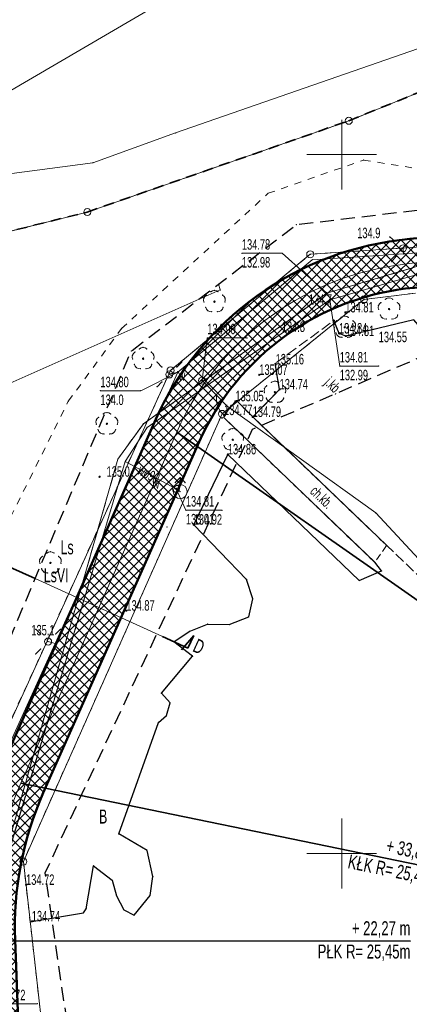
# Model space of a CAD drawing. Extents: x 6456700 to 6518119, y 5963420 to 5980059.
# Tile 36 of 256: x 6511696 to 6511724, y 5964138 to 5964209. Entities that reach past the tile are written whole.
import ezdxf
from ezdxf.enums import TextEntityAlignment as Align

# ---------------------------------------------------------------- set-up
doc = ezdxf.new("R2010")
doc.units = 0
doc.header["$MEASUREMENT"] = 0
for name, pattern in [('L_0_03', [1, 0.5, -0.5]), ('L_0_04', [1.5, 1, -0.5]), ('L_0_50', [1.25, 0.75, -0.5]), ('L_0_52', [1, 0.75, -0.25]), ('L_0_5A', [0.75, 0.5, -0.25])]:
    doc.linetypes.add(name, pattern=pattern)
doc.layers.get('0').update_dxf_attribs({"color": 2, "linetype": 'CONTINUOUS', "lineweight": 5})
for name, color, linetype, lineweight in [('18mm Kreska ciągła', 7, 'CONTINUOUS', 18), ('202_punkt_graniczny', 7, 'CONTINUOUS', 18), ('209_oznaczenie_konturu_klasyfikacyjnego', 96, 'CONTINUOUS', 18), ('210_oznaczenie_konturu_uzytku_gruntowego', 96, 'CONTINUOUS', 18), ('216_obreb_ewidencyjny', 7, 'CONTINUOUS', 18), ('218_kontur_uzytku_gruntowego', 96, 'L_0_03', 18), ('219_dzialka_ewidencyjna', 7, 'CONTINUOUS', 18), ('35mm Ciągła', 7, 'CONTINUOUS', 35), ('50mm Kreska ciągła', 7, 'CONTINUOUS', 50), ('9mm Kreska ciągła', 252, 'CONTINUOUS', 9), ('chodnik', 7, 'CONTINUOUS', 18), ('chodnik_Atr17', 7, 'CONTINUOUS', 18), ('drzewo_lisciaste', 7, 'CONTINUOUS', 18), ('furtka', 7, 'CONTINUOUS', 18), ('hydrant', 7, 'CONTINUOUS', 18), ('jezdnia', 7, 'CONTINUOUS', 18), ('jezdnia_Atr17', 7, 'CONTINUOUS', 18), ('komora_podziemna', 7, 'CONTINUOUS', 18), ('komora_podziemna_Atr17', 7, 'CONTINUOUS', 18), ('kraweznik', 7, 'CONTINUOUS', 18), ('latarnia', 7, 'CONTINUOUS', 18), ('ogrodzenie_trwale', 7, 'CONTINUOUS', 18), ('pikieta_naturalna', 7, 'CONTINUOUS', 18), ('pikieta_naturalna_Atr2', 7, 'CONTINUOUS', 18), ('pikieta_sztuczna', 7, 'CONTINUOUS', 18), ('pikieta_sztuczna_Atr2', 7, 'CONTINUOUS', 18), ('przewod_elektroenergetyczny_podziemny', 7, 'CONTINUOUS', 18), ('przewod_kanalizacyjny', 7, 'CONTINUOUS', 18), ('przewod_kanalizacyjny___ob__projektowany', 7, 'CONTINUOUS', 18), ('przewod_wodociagowy', 7, 'CONTINUOUS', 18), ('przewod_wodociagowy___ob__projektowany', 7, 'CONTINUOUS', 18), ('przewod_wodociagowy_Atr1', 7, 'CONTINUOUS', 18), ('rzedna', 7, 'CONTINUOUS', 18), ('rzedna_Atr2', 7, 'CONTINUOUS', 18), ('rzedna_Atr3', 7, 'CONTINUOUS', 18), ('siatka_krzyrzy', 7, 'CONTINUOUS', 18), ('woda_stojaca', 7, 'CONTINUOUS', 18), ('Zakres', 7, 'CONTINUOUS', 18)]:
    doc.layers.add(name, color=color, linetype=linetype, lineweight=lineweight)
doc.styles.get("Standard").update_dxf_attribs({"font": 'txt', "width": 0.75})
doc.styles.add('Znaczniki', font='GOTHIC.TTF', dxfattribs={"width": 0.7})

# ---------------------------------------------------------------- blocks, each defined once
blk = doc.blocks.new('mdcp_nowa')
at = {"layer": 'drzewo_lisciaste', "linetype": 'Continuous', "lineweight": 18}
for points in [[(6494440.9, 5980639.43, 1), (6494440.9, 5980639.53, 1)], [(6494453.39, 5980638.9, 1), (6494453.39, 5980639, 1)], [(6494450.22, 5980637.6, 1), (6494450.22, 5980637.7, 1)], [(6494435.8, 5980635.35, 1), (6494435.8, 5980635.45, 1)], [(6494445.23, 5980632.95, 1), (6494445.23, 5980633.05, 1)], [(6494433.21, 5980630.69, 1), (6494433.21, 5980630.79, 1)], [(6494442.21, 5980629.55, 1), (6494442.21, 5980629.65, 1)], [(6494429.17, 5980620.74, 1), (6494429.17, 5980620.84, 1)]]:
    blk.add_hatch(color=94, dxfattribs=at).paths.add_polyline_path(points)
at = {"layer": 'pikieta_naturalna', "linetype": 'Continuous', "lineweight": 18}
for points in [[(6494451.12, 5980643.235, 1), (6494451.12, 5980643.325, 1)], [(6494451.52, 5980639.345, 1), (6494451.52, 5980639.435, 1)], [(6494449.45, 5980638.085, 1), (6494449.45, 5980638.175, 1)], [(6494432.69, 5980626.905, 1), (6494432.69, 5980626.995, 1)], [(6494434.6, 5980617.325, 1), (6494434.6, 5980617.415, 1)], [(6494427.43, 5980597.705, 1), (6494427.43, 5980597.795, 1)]]:
    blk.add_hatch(color=18, dxfattribs=at).paths.add_polyline_path(points)
at = {"layer": 'pikieta_sztuczna', "linetype": 'Continuous', "lineweight": 18}
for points in [[(6494450.26, 5980638.665, 1), (6494450.26, 5980638.755, 1)], [(6494449.81, 5980637.155, 1), (6494449.81, 5980637.245, 1)], [(6494450.3, 5980636.975, 1), (6494450.3, 5980637.065, 1)], [(6494445.28, 5980634.945, 1), (6494445.28, 5980635.035, 1)], [(6494444.11, 5980634.195, 1), (6494444.11, 5980634.285, 1)], [(6494445.56, 5980633.155, 1), (6494445.56, 5980633.245, 1)], [(6494442.4, 5980632.305, 1), (6494442.4, 5980632.395, 1)], [(6494441.59, 5980631.315, 1), (6494441.59, 5980631.405, 1)], [(6494443.64, 5980631.185, 1), (6494443.64, 5980631.275, 1)], [(6494441.86, 5980628.505, 1), (6494441.86, 5980628.595, 1)], [(6494439.42, 5980623.475, 1), (6494439.42, 5980623.565, 1)], [(6494434.6, 5980617.325, 1), (6494434.6, 5980617.415, 1)], [(6494427.43, 5980597.705, 1), (6494427.43, 5980597.795, 1)], [(6494427.84, 5980595.095, 1), (6494427.84, 5980595.185, 1)]]:
    blk.add_hatch(color=18, dxfattribs=at).paths.add_polyline_path(points)
at = {"layer": 'rzedna', "linetype": 'Continuous', "lineweight": 18}
for points in [[(6494448.95, 5980640.035, 1), (6494448.95, 5980640.125, 1)], [(6494449.16, 5980639.575, 1), (6494449.16, 5980639.665, 1)], [(6494438.28, 5980634.395, 1), (6494438.28, 5980634.485, 1)], [(6494440.02, 5980633.785, 1), (6494440.02, 5980633.875, 1)], [(6494438.16, 5980626.045, 1), (6494438.16, 5980626.135, 1)]]:
    blk.add_hatch(color=18, dxfattribs=at).paths.add_polyline_path(points)
at = {"layer": '202_punkt_graniczny', "color": 7, "linetype": 'Continuous', "lineweight": 18}
for centre in [(6494450.51, 5980652.42), (6494431.81, 5980645.89), (6494447.75, 5980642.87), (6494451.59, 5980639.63), (6494437.76, 5980634.56), (6494441.45, 5980631.45), (6494427.24, 5980599.42)]:
    blk.add_circle(centre, 0.25, dxfattribs=at)
at = {"layer": '202_punkt_graniczny'}
for p in [(6494450.51, 5980652.42), (6494431.81, 5980645.89), (6494447.75, 5980642.87), (6494451.59, 5980639.63), (6494437.76, 5980634.56), (6494441.45, 5980631.45), (6494427.24, 5980599.42)]:
    blk.add_point(p, dxfattribs=at)
at = {"layer": '216_obreb_ewidencyjny', "color": 7, "linetype": 'L_0_50', "lineweight": 35, "flags": 128}
for points in [[(6494450.51, 5980652.42), (6494469.36, 5980660.08)], [(6494431.81, 5980645.89), (6494450.51, 5980652.42)], [(6494409.79, 5980640.42), (6494431.81, 5980645.89)]]:
    blk.add_lwpolyline(points, dxfattribs=at)
at = {"layer": '216_obreb_ewidencyjny'}
for p in [(6494450.51, 5980652.42), (6494431.81, 5980645.89)]:
    blk.add_point(p, dxfattribs=at)
at = {"layer": '218_kontur_uzytku_gruntowego', "lineweight": 18, "flags": 128}
for points in [[(6494469.36, 5980660.08), (6494450.51, 5980652.42)], [(6494450.51, 5980652.42), (6494431.81, 5980645.89)], [(6494444.74, 5980647.23), (6494451.57, 5980649.61)], [(6494451.57, 5980649.61), (6494462.9, 5980647.82)], [(6494434.26, 5980637.55), (6494444.74, 5980647.23)], [(6494431.81, 5980645.89), (6494409.79, 5980640.42)], [(6494447.75, 5980642.87), (6494465.42, 5980644.05)], [(6494437.76, 5980634.56), (6494447.75, 5980642.87)], [(6494455.28, 5980640.09), (6494451.59, 5980639.63)], [(6494451.59, 5980639.63), (6494441.45, 5980631.45)], [(6494430.45, 5980632.35), (6494434.26, 5980637.55)], [(6494422.31, 5980600.69), (6494437.76, 5980634.56)], [(6494419.66, 5980610.67), (6494430.45, 5980632.35)], [(6494441.45, 5980631.45), (6494427.24, 5980599.42)], [(6494427.24, 5980599.42), (6494429.17, 5980582.26)]]:
    blk.add_lwpolyline(points, dxfattribs=at)
at = {"layer": '218_kontur_uzytku_gruntowego'}
for p in [(6494450.51, 5980652.42), (6494450.51, 5980652.42), (6494450.51, 5980652.42), (6494450.51, 5980652.42), (6494451.57, 5980649.61), (6494451.57, 5980649.61), (6494451.57, 5980649.61), (6494451.57, 5980649.61), (6494444.74, 5980647.23), (6494444.74, 5980647.23), (6494444.74, 5980647.23), (6494444.74, 5980647.23), (6494431.81, 5980645.89), (6494431.81, 5980645.89), (6494431.81, 5980645.89), (6494431.81, 5980645.89), (6494447.75, 5980642.87), (6494447.75, 5980642.87), (6494447.75, 5980642.87), (6494447.75, 5980642.87), (6494451.59, 5980639.63), (6494451.59, 5980639.63), (6494451.59, 5980639.63), (6494451.59, 5980639.63), (6494434.26, 5980637.55), (6494434.26, 5980637.55), (6494434.26, 5980637.55), (6494434.26, 5980637.55), (6494437.76, 5980634.56), (6494437.76, 5980634.56), (6494437.76, 5980634.56), (6494437.76, 5980634.56), (6494430.45, 5980632.35), (6494430.45, 5980632.35), (6494430.45, 5980632.35), (6494430.45, 5980632.35), (6494441.45, 5980631.45), (6494441.45, 5980631.45), (6494441.45, 5980631.45), (6494441.45, 5980631.45), (6494427.24, 5980599.42), (6494427.24, 5980599.42), (6494427.24, 5980599.42), (6494427.24, 5980599.42)]:
    blk.add_point(p, dxfattribs=at)
at = {"layer": '219_dzialka_ewidencyjna', "color": 3, "linetype": 'Continuous', "lineweight": 18, "flags": 128}
for points in [[(6494450.51, 5980652.42), (6494469.36, 5980660.08)], [(6494431.81, 5980645.89), (6494450.51, 5980652.42)], [(6494409.79, 5980640.42), (6494431.81, 5980645.89)], [(6494447.75, 5980642.87), (6494465.42, 5980644.05)], [(6494437.76, 5980634.56), (6494447.75, 5980642.87)], [(6494455.28, 5980640.09), (6494451.59, 5980639.63)], [(6494451.59, 5980639.63), (6494441.45, 5980631.45)], [(6494422.31, 5980600.69), (6494437.76, 5980634.56)], [(6494441.45, 5980631.45), (6494427.24, 5980599.42)], [(6494427.24, 5980599.42), (6494429.17, 5980582.26)]]:
    blk.add_lwpolyline(points, dxfattribs=at)
at = {"layer": '219_dzialka_ewidencyjna', "color": 3}
for p in [(6494450.51, 5980652.42), (6494450.51, 5980652.42), (6494431.81, 5980645.89), (6494431.81, 5980645.89), (6494447.75, 5980642.87), (6494447.75, 5980642.87), (6494451.59, 5980639.63), (6494451.59, 5980639.63), (6494437.76, 5980634.56), (6494437.76, 5980634.56), (6494441.45, 5980631.45), (6494441.45, 5980631.45), (6494427.24, 5980599.42), (6494427.24, 5980599.42)]:
    blk.add_point(p, dxfattribs=at)
at = {"layer": 'chodnik', "color": 7, "linetype": 'L_0_5A', "lineweight": 18, "flags": 128}
blk.add_lwpolyline([(6494442.4, 5980632.35), (6494442.53, 5980632.35), (6494443.64, 5980631.23), (6494453.22, 5980622.03), (6494452.36, 5980620.83), (6494441.61, 5980631.15), (6494441.59, 5980631.36)], close=True, dxfattribs=at)
at = {"layer": 'chodnik'}
for p in [(6494442.4, 5980632.35), (6494442.53, 5980632.35), (6494441.59, 5980631.36), (6494441.61, 5980631.15), (6494443.64, 5980631.23), (6494453.22, 5980622.03), (6494452.36, 5980620.83)]:
    blk.add_point(p, dxfattribs=at)
at = {"layer": 'drzewo_lisciaste', "color": 94, "linetype": 'Continuous', "lineweight": 18}
for centre in [(6494440.9, 5980639.48), (6494453.39, 5980638.95), (6494450.22, 5980637.65), (6494435.8, 5980635.4), (6494445.23, 5980633), (6494433.21, 5980630.74), (6494442.21, 5980629.6), (6494429.17, 5980620.79)]:
    blk.add_circle(centre, 0.05, dxfattribs=at)
at = {"layer": 'drzewo_lisciaste', "color": 94, "linetype": 'Continuous', "lineweight": 13}
for centre, start, end in [((6494440.9, 5980639.88), 49.272, 130.728), ((6494440.52, 5980639.604), 121.308, 202.548), ((6494441.28, 5980639.604), 337.452, 58.692), ((6494453.01, 5980639.074), 121.308, 202.548), ((6494453.39, 5980639.35), 49.272, 130.728), ((6494453.77, 5980639.074), 337.452, 58.692), ((6494440.665, 5980639.156), 193.221, 274.871), ((6494441.135, 5980639.156), 265.129, 346.779), ((6494449.84, 5980637.774), 121.308, 202.548), ((6494450.22, 5980638.05), 49.272, 130.728), ((6494450.6, 5980637.774), 337.452, 58.692), ((6494453.155, 5980638.626), 193.221, 274.871), ((6494453.625, 5980638.626), 265.129, 346.779), ((6494449.985, 5980637.326), 193.221, 274.871), ((6494450.455, 5980637.326), 265.129, 346.779), ((6494435.42, 5980635.524), 121.308, 202.548), ((6494435.8, 5980635.8), 49.272, 130.728), ((6494436.18, 5980635.524), 337.452, 58.692), ((6494435.565, 5980635.076), 193.221, 274.871), ((6494436.035, 5980635.076), 265.129, 346.779), ((6494445.23, 5980633.4), 49.272, 130.728), ((6494444.85, 5980633.124), 121.308, 202.548), ((6494445.61, 5980633.124), 337.452, 58.692), ((6494444.995, 5980632.676), 193.221, 274.871), ((6494445.465, 5980632.676), 265.129, 346.779), ((6494433.21, 5980631.14), 49.272, 130.728), ((6494432.83, 5980630.864), 121.308, 202.548), ((6494433.59, 5980630.864), 337.452, 58.692), ((6494432.975, 5980630.416), 193.221, 274.871), ((6494433.445, 5980630.416), 265.129, 346.779), ((6494442.21, 5980630), 49.272, 130.728), ((6494441.83, 5980629.724), 121.308, 202.548), ((6494442.59, 5980629.724), 337.452, 58.692), ((6494441.975, 5980629.276), 193.221, 274.871), ((6494442.445, 5980629.276), 265.129, 346.779), ((6494428.79, 5980620.914), 121.308, 202.548), ((6494429.17, 5980621.19), 49.272, 130.728), ((6494429.55, 5980620.914), 337.452, 58.692), ((6494428.935, 5980620.466), 193.221, 274.871), ((6494429.405, 5980620.466), 265.129, 346.779)]:
    blk.add_arc(centre, 0.4, start, end, dxfattribs=at)
at = {"layer": 'drzewo_lisciaste'}
for p in [(6494440.639, 5980640.183), (6494440.9, 5980640.28), (6494441.161, 5980640.183), (6494440.14, 5980639.728), (6494440.151, 5980639.451), (6494440.312, 5980639.946), (6494440.9, 5980639.48), (6494441.488, 5980639.946), (6494441.649, 5980639.451), (6494441.66, 5980639.728), (6494452.802, 5980639.416), (6494453.129, 5980639.653), (6494453.39, 5980639.75), (6494453.651, 5980639.653), (6494453.978, 5980639.416), (6494440.276, 5980639.065), (6494440.43, 5980638.832), (6494440.699, 5980638.757), (6494441.101, 5980638.757), (6494441.37, 5980638.832), (6494441.524, 5980639.065), (6494452.63, 5980639.198), (6494452.641, 5980638.921), (6494453.39, 5980638.95), (6494454.139, 5980638.921), (6494454.15, 5980639.198), (6494449.46, 5980637.898), (6494449.632, 5980638.116), (6494449.959, 5980638.353), (6494450.22, 5980638.45), (6494450.481, 5980638.353), (6494450.808, 5980638.116), (6494450.98, 5980637.898), (6494452.766, 5980638.535), (6494452.92, 5980638.302), (6494453.189, 5980638.227), (6494453.591, 5980638.227), (6494453.86, 5980638.302), (6494454.014, 5980638.535), (6494449.471, 5980637.621), (6494449.596, 5980637.235), (6494450.22, 5980637.65), (6494450.844, 5980637.235), (6494450.969, 5980637.621), (6494449.75, 5980637.002), (6494450.019, 5980636.927), (6494450.421, 5980636.927), (6494450.69, 5980637.002), (6494435.212, 5980635.866), (6494435.539, 5980636.103), (6494435.8, 5980636.2), (6494436.061, 5980636.103), (6494436.388, 5980635.866), (6494435.04, 5980635.648), (6494435.051, 5980635.371), (6494435.8, 5980635.4), (6494436.549, 5980635.371), (6494436.56, 5980635.648), (6494435.176, 5980634.985), (6494435.33, 5980634.752), (6494435.599, 5980634.677), (6494436.001, 5980634.677), (6494436.27, 5980634.752), (6494436.424, 5980634.985), (6494444.969, 5980633.703), (6494445.23, 5980633.8), (6494445.491, 5980633.703), (6494444.47, 5980633.248), (6494444.481, 5980632.971), (6494444.642, 5980633.466), (6494445.23, 5980633), (6494445.818, 5980633.466), (6494445.979, 5980632.971), (6494445.99, 5980633.248), (6494444.606, 5980632.585), (6494444.76, 5980632.352), (6494445.029, 5980632.277), (6494445.431, 5980632.277), (6494445.7, 5980632.352), (6494445.854, 5980632.585), (6494433.21, 5980631.54), (6494432.45, 5980630.988), (6494432.622, 5980631.206), (6494432.949, 5980631.443), (6494433.471, 5980631.443), (6494433.798, 5980631.206), (6494433.97, 5980630.988), (6494432.461, 5980630.711), (6494432.586, 5980630.325), (6494432.74, 5980630.092), (6494433.21, 5980630.74), (6494433.68, 5980630.092), (6494433.834, 5980630.325), (6494433.959, 5980630.711), (6494441.949, 5980630.303), (6494442.21, 5980630.4), (6494442.471, 5980630.303), (6494433.009, 5980630.017), (6494433.411, 5980630.017), (6494441.45, 5980629.848), (6494441.461, 5980629.571), (6494441.622, 5980630.066), (6494442.21, 5980629.6), (6494442.798, 5980630.066), (6494442.959, 5980629.571), (6494442.97, 5980629.848), (6494441.586, 5980629.185), (6494441.74, 5980628.952), (6494442.009, 5980628.877), (6494442.411, 5980628.877), (6494442.68, 5980628.952), (6494442.834, 5980629.185), (6494428.41, 5980621.038), (6494428.582, 5980621.256), (6494428.909, 5980621.493), (6494429.17, 5980621.59), (6494429.431, 5980621.493), (6494429.758, 5980621.256), (6494429.93, 5980621.038), (6494428.421, 5980620.761), (6494428.546, 5980620.375), (6494429.17, 5980620.79), (6494429.794, 5980620.375), (6494429.919, 5980620.761), (6494428.7, 5980620.142), (6494428.969, 5980620.067), (6494429.371, 5980620.067), (6494429.64, 5980620.142)]:
    blk.add_point(p, dxfattribs=at)
at = {"layer": 'furtka', "color": 7, "linetype": 'Continuous', "lineweight": 18, "flags": 128}
blk.add_lwpolyline([(6494441.59, 5980631.36), (6494442.4, 5980632.35)], dxfattribs=at)
at = {"layer": 'furtka', "color": 7, "linetype": 'Continuous', "lineweight": 18}
blk.add_arc((6494442.539, 5980632.522), 1.5, 170.711, 230.711, dxfattribs=at)
at = {"layer": 'furtka'}
for p in [(6494441.059, 5980632.764), (6494442.4, 5980632.35), (6494441.136, 5980631.991), (6494441.589, 5980631.361), (6494441.59, 5980631.36)]:
    blk.add_point(p, dxfattribs=at)
at = {"layer": 'hydrant', "color": 5, "linetype": 'Continuous', "lineweight": 18, "flags": 128}
for points in [[(6494438.096, 5980626.536), (6494438.45, 5980626.89)], [(6494438.45, 5980626.39), (6494438.45, 5980626.89)], [(6494438.804, 5980626.536), (6494438.45, 5980626.89)]]:
    blk.add_lwpolyline(points, dxfattribs=at)
at = {"layer": 'hydrant', "color": 5, "linetype": 'Continuous', "lineweight": 18}
blk.add_circle((6494438.45, 5980625.89), 0.5, dxfattribs=at)
at = {"layer": 'hydrant'}
for p in [(6494438.45, 5980626.89), (6494438.45, 5980626.89), (6494438.45, 5980626.89), (6494438.096, 5980626.536), (6494438.45, 5980626.39), (6494438.45, 5980625.89), (6494438.804, 5980626.536)]:
    blk.add_point(p, dxfattribs=at)
at = {"layer": 'jezdnia', "color": 7, "linetype": 'L_0_52', "lineweight": 18, "flags": 128}
blk.add_lwpolyline([(6494445.56, 5980633.2), (6494445.25, 5980635.06), (6494449.45, 5980638.13), (6494449.81, 5980637.2), (6494450.3, 5980637.02), (6494455.15, 5980638.18), (6494472.84, 5980617.79), (6494477.92, 5980612.58), (6494478.27, 5980612.84), (6494478.9, 5980612.36), (6494479.27, 5980612.74), (6494483.61, 5980608.14), (6494484.41, 5980607.38), (6494487.5, 5980603.85), (6494488.61, 5980602.99), (6494487.37, 5980602.42), (6494479.94, 5980595.26), (6494470.27, 5980603.27), (6494470.86, 5980604.69), (6494458.57, 5980616.93), (6494453.22, 5980622.03), (6494443.64, 5980631.23)], close=True, dxfattribs=at)
at = {"layer": 'jezdnia'}
for p in [(6494449.45, 5980638.13), (6494449.81, 5980637.2), (6494450.3, 5980637.02), (6494445.25, 5980635.06), (6494445.56, 5980633.2), (6494443.64, 5980631.23), (6494453.22, 5980622.03)]:
    blk.add_point(p, dxfattribs=at)
at = {"layer": 'komora_podziemna', "color": 5, "linetype": 'Continuous', "lineweight": 13}
for centre in [(6494440.02, 5980633.83), (6494438.16, 5980626.09)]:
    blk.add_circle(centre, 0.25, dxfattribs=at)
at = {"layer": 'komora_podziemna'}
for p in [(6494440.02, 5980633.83), (6494438.16, 5980626.09)]:
    blk.add_point(p, dxfattribs=at)
at = {"layer": 'kraweznik', "color": 7, "linetype": 'Continuous', "lineweight": 25, "flags": 128}
for points in [[(6494479.66, 5980613.15), (6494478.9, 5980612.36), (6494478.27, 5980612.84), (6494477.92, 5980612.58), (6494472.84, 5980617.79), (6494455.15, 5980638.18), (6494450.3, 5980637.02), (6494449.81, 5980637.2), (6494449.45, 5980638.13)], [(6494443.64, 5980631.23), (6494445.56, 5980633.2), (6494445.25, 5980635.06)], [(6494453.22, 5980622.03), (6494443.64, 5980631.23), (6494442.53, 5980632.35)], [(6494427.84, 5980595.14), (6494431.54, 5980595.76), (6494431.73, 5980596.04), (6494432.26, 5980599.12), (6494433.58, 5980598.09), (6494433.9, 5980596.97), (6494434.43, 5980595.96), (6494435.15, 5980595.58), (6494436.3, 5980596.98), (6494436.5, 5980598.35), (6494436.08, 5980600.21), (6494434.06, 5980601.4), (6494436.89, 5980609.37), (6494437.47, 5980609.88), (6494437.73, 5980610.77), (6494437.11, 5980611.46), (6494439.34, 5980614.11), (6494438, 5980615.15), (6494439.1, 5980615.89), (6494440.41, 5980616.41), (6494441.96, 5980616.38), (6494443.36, 5980616.92), (6494443.64, 5980618.22), (6494443.2, 5980619.6), (6494439.42, 5980623.52), (6494441.86, 5980628.55), (6494451.24, 5980619.53), (6494452.85, 5980620.21), (6494452.36, 5980620.83), (6494441.61, 5980631.15)]]:
    blk.add_lwpolyline(points, dxfattribs=at)
at = {"layer": 'kraweznik'}
for p in [(6494449.45, 5980638.13), (6494449.81, 5980637.2), (6494450.3, 5980637.02), (6494445.25, 5980635.06), (6494445.56, 5980633.2), (6494442.53, 5980632.35), (6494441.61, 5980631.15), (6494443.64, 5980631.23), (6494443.64, 5980631.23), (6494441.86, 5980628.55), (6494439.42, 5980623.52), (6494453.22, 5980622.03), (6494452.36, 5980620.83), (6494443.2, 5980619.6), (6494451.24, 5980619.53), (6494452.85, 5980620.21), (6494443.64, 5980618.22), (6494443.36, 5980616.92), (6494440.41, 5980616.41), (6494441.96, 5980616.38), (6494439.1, 5980615.89), (6494438, 5980615.15), (6494439.34, 5980614.11), (6494437.11, 5980611.46), (6494437.73, 5980610.77), (6494437.47, 5980609.88), (6494436.89, 5980609.37), (6494434.06, 5980601.4), (6494436.08, 5980600.21), (6494432.26, 5980599.12), (6494433.58, 5980598.09), (6494436.5, 5980598.35), (6494436.3, 5980596.98), (6494433.9, 5980596.97), (6494431.54, 5980595.76), (6494431.73, 5980596.04), (6494434.43, 5980595.96), (6494435.15, 5980595.58), (6494427.84, 5980595.14)]:
    blk.add_point(p, dxfattribs=at)
at = {"layer": 'latarnia', "color": 7, "linetype": 'Continuous', "lineweight": 13, "flags": 128}
for points in [[(6494453.822, 5980643.789), (6494453.443, 5980644.114)], [(6494453.901, 5980642.731), (6494453.576, 5980642.352)], [(6494437.15, 5980634.801), (6494436.797, 5980635.154)], [(6494438.211, 5980634.801), (6494438.564, 5980635.154)], [(6494437.15, 5980633.74), (6494436.797, 5980633.387)], [(6494438.211, 5980633.74), (6494438.564, 5980633.387)], [(6494428.48, 5980615.691), (6494428.127, 5980616.044)], [(6494429.541, 5980615.691), (6494429.894, 5980616.044)], [(6494428.48, 5980614.63), (6494428.127, 5980614.277)], [(6494429.541, 5980614.63), (6494429.894, 5980614.277)]]:
    blk.add_lwpolyline(points, dxfattribs=at)
at = {"layer": 'latarnia', "color": 7, "linetype": 'Continuous', "lineweight": 13}
for centre in [(6494454.39, 5980643.3), (6494437.68, 5980634.27), (6494429.01, 5980615.16)]:
    blk.add_circle(centre, 0.25, dxfattribs=at)
at = {"layer": 'latarnia'}
for p in [(6494453.443, 5980644.114), (6494453.822, 5980643.789), (6494454.39, 5980643.3), (6494453.576, 5980642.352), (6494453.901, 5980642.731), (6494436.797, 5980635.154), (6494438.564, 5980635.154), (6494437.15, 5980634.801), (6494438.211, 5980634.801), (6494437.15, 5980633.74), (6494437.68, 5980634.27), (6494438.211, 5980633.74), (6494436.797, 5980633.387), (6494438.564, 5980633.387), (6494428.127, 5980616.044), (6494429.894, 5980616.044), (6494428.48, 5980615.691), (6494429.541, 5980615.691), (6494428.48, 5980614.63), (6494429.01, 5980615.16), (6494429.541, 5980614.63), (6494428.127, 5980614.277), (6494429.894, 5980614.277)]:
    blk.add_point(p, dxfattribs=at)
at = {"layer": 'ogrodzenie_trwale'}
for p in [(6494451.59, 5980639.41), (6494450.26, 5980638.71), (6494449.45, 5980638.13), (6494445.25, 5980635.06), (6494444.11, 5980634.24), (6494442.4, 5980632.35), (6494441.43, 5980631.12), (6494437.51, 5980623.36), (6494437.51, 5980623.36), (6494452.85, 5980620.21), (6494434.6, 5980617.37), (6494427.43, 5980597.75)]:
    blk.add_point(p, dxfattribs=at)
at = {"layer": 'pikieta_naturalna', "color": 7, "linetype": 'Continuous', "lineweight": 18}
for centre in [(6494451.12, 5980643.28), (6494451.52, 5980639.39), (6494449.45, 5980638.13), (6494432.69, 5980626.95), (6494434.6, 5980617.37), (6494427.43, 5980597.75)]:
    blk.add_circle(centre, 0.045, dxfattribs=at)
at = {"layer": 'pikieta_naturalna'}
for p in [(6494451.12, 5980643.28), (6494451.52, 5980639.39), (6494449.45, 5980638.13), (6494432.69, 5980626.95), (6494434.6, 5980617.37), (6494427.43, 5980597.75)]:
    blk.add_point(p, dxfattribs=at)
at = {"layer": 'pikieta_sztuczna', "color": 7, "linetype": 'Continuous', "lineweight": 18}
for centre in [(6494450.26, 5980638.71), (6494449.81, 5980637.2), (6494450.3, 5980637.02), (6494445.28, 5980634.99), (6494444.11, 5980634.24), (6494445.56, 5980633.2), (6494442.4, 5980632.35), (6494441.59, 5980631.36), (6494443.64, 5980631.23), (6494441.86, 5980628.55), (6494439.42, 5980623.52), (6494434.6, 5980617.37), (6494427.43, 5980597.75), (6494427.84, 5980595.14)]:
    blk.add_circle(centre, 0.045, dxfattribs=at)
at = {"layer": 'pikieta_sztuczna'}
for p in [(6494450.26, 5980638.71), (6494449.81, 5980637.2), (6494450.3, 5980637.02), (6494445.28, 5980634.99), (6494444.11, 5980634.24), (6494445.56, 5980633.2), (6494442.4, 5980632.35), (6494441.59, 5980631.36), (6494443.64, 5980631.23), (6494441.86, 5980628.55), (6494439.42, 5980623.52), (6494434.6, 5980617.37), (6494427.43, 5980597.75), (6494427.84, 5980595.14)]:
    blk.add_point(p, dxfattribs=at)
at = {"layer": 'przewod_elektroenergetyczny_podziemny', "color": 1, "linetype": 'Continuous', "lineweight": 18, "flags": 128}
for points in [[(6494454.43, 5980642.9), (6494465.34, 5980643.7), (6494475.24, 5980648.7), (6494475.05, 5980648.98)], [(6494438.28, 5980634.44), (6494447.9, 5980642.48), (6494454.43, 5980642.9), (6494454.39, 5980643.3)], [(6494429.52, 5980615.01), (6494438.28, 5980634.44), (6494437.68, 5980634.27)], [(6494424.03, 5980594.74), (6494422.88, 5980600.47), (6494429.52, 5980615.01), (6494429.01, 5980615.16)]]:
    blk.add_lwpolyline(points, dxfattribs=at)
at = {"layer": 'przewod_elektroenergetyczny_podziemny'}
for p in [(6494454.39, 5980643.3), (6494454.43, 5980642.9), (6494454.43, 5980642.9), (6494447.9, 5980642.48), (6494438.28, 5980634.44), (6494438.28, 5980634.44), (6494437.68, 5980634.27), (6494429.01, 5980615.16), (6494429.52, 5980615.01), (6494429.52, 5980615.01)]:
    blk.add_point(p, dxfattribs=at)
at = {"layer": 'przewod_kanalizacyjny', "color": 34, "linetype": 'Continuous', "lineweight": 18, "flags": 128}
for points in [[(6494512.58, 5980664.36), (6494475.85, 5980648.08), (6494448.95, 5980640.08), (6494435.82, 5980630.74), (6494434, 5980628.21), (6494423.39, 5980591.02), (6494422.96, 5980583.93), (6494407.05, 5980559.11), (6494413.79, 5980555.59), (6494408.53, 5980527.9), (6494395.33, 5980508.5), (6494379.99, 5980480.33), (6494362.15, 5980422.68)], [(6494441.2, 5980640.75), (6494441.32, 5980640.32), (6494412.1, 5980627.34)]]:
    blk.add_lwpolyline(points, dxfattribs=at)
at = {"layer": 'przewod_kanalizacyjny'}
for p in [(6494441.2, 5980640.75), (6494441.32, 5980640.32), (6494448.95, 5980640.08), (6494435.82, 5980630.74), (6494434, 5980628.21)]:
    blk.add_point(p, dxfattribs=at)
at = {"layer": 'przewod_kanalizacyjny___ob__projektowany', "color": 34, "linetype": 'L_0_52', "lineweight": 18, "flags": 128}
blk.add_lwpolyline([(6494543.737, 5980613.845), (6494541.34, 5980614.19), (6494526.27, 5980640.46), (6494512.58, 5980664.36), (6494475.85, 5980648.08), (6494448.95, 5980640.08), (6494435.82, 5980630.74), (6494434, 5980628.21), (6494423.39, 5980591.02), (6494423.22, 5980589.05)], dxfattribs=at)
at = {"layer": 'przewod_kanalizacyjny___ob__projektowany'}
for p in [(6494448.95, 5980640.08), (6494435.82, 5980630.74), (6494434, 5980628.21)]:
    blk.add_point(p, dxfattribs=at)
at = {"layer": 'przewod_wodociagowy', "color": 5, "linetype": 'Continuous', "lineweight": 18, "flags": 128}
for points in [[(6494513.5, 5980663.95), (6494476.06, 5980647.42), (6494449.16, 5980639.62), (6494440.37, 5980633.47), (6494436.09, 5980630.48), (6494434.52, 5980628.04), (6494423.72, 5980591.82), (6494423.49, 5980583.76), (6494407.79, 5980559.35), (6494414.54, 5980555.87), (6494409.04, 5980527.84), (6494395.85, 5980508.25), (6494380.37, 5980480.1), (6494362.54, 5980422.62), (6494348.35, 5980374.02), (6494335.97, 5980340.4), (6494332.73, 5980341.36), (6494294.76, 5980353), (6494262.61, 5980362.71)], [(6494440.02, 5980633.83), (6494440.37, 5980633.47), (6494441.8, 5980631.99), (6494452.44, 5980624.36), (6494467.72, 5980607.88), (6494467.34, 5980606.13), (6494465.57, 5980603.06), (6494465.55, 5980603.01)], [(6494434.52, 5980628.04), (6494438.16, 5980626.09), (6494438.45, 5980625.89)]]:
    blk.add_lwpolyline(points, dxfattribs=at)
at = {"layer": 'przewod_wodociagowy'}
for p in [(6494449.16, 5980639.62), (6494440.02, 5980633.83), (6494440.37, 5980633.47), (6494440.37, 5980633.47), (6494441.8, 5980631.99), (6494436.09, 5980630.48), (6494434.52, 5980628.04), (6494434.52, 5980628.04), (6494438.16, 5980626.09), (6494438.45, 5980625.89), (6494452.44, 5980624.36)]:
    blk.add_point(p, dxfattribs=at)
at = {"layer": 'przewod_wodociagowy___ob__projektowany', "color": 5, "linetype": 'L_0_52', "lineweight": 18, "flags": 128}
blk.add_lwpolyline([(6494434.52, 5980628.04), (6494423.72, 5980591.82)], dxfattribs=at)
at = {"layer": 'przewod_wodociagowy___ob__projektowany'}
blk.add_point((6494434.52, 5980628.04), dxfattribs=at)
at = {"layer": 'rzedna', "color": 7, "linetype": 'Continuous', "lineweight": 18}
for centre in [(6494448.95, 5980640.08), (6494449.16, 5980639.62), (6494438.28, 5980634.44), (6494440.02, 5980633.83), (6494438.16, 5980626.09)]:
    blk.add_circle(centre, 0.045, dxfattribs=at)
at = {"layer": 'rzedna'}
for p in [(6494448.95, 5980640.08), (6494449.16, 5980639.62), (6494438.28, 5980634.44), (6494440.02, 5980633.83), (6494438.16, 5980626.09)]:
    blk.add_point(p, dxfattribs=at)
at = {"layer": 'rzedna_Atr2', "color": 7, "linetype": 'Continuous', "lineweight": 18, "flags": 128}
for points in [[(6494448.95, 5980640.08), (6494445.75, 5980642.94), (6494442.864, 5980642.94)], [(6494449.16, 5980639.62), (6494449.86, 5980634.87), (6494452.65, 5980634.87)], [(6494440.02, 5980633.83), (6494440.39, 5980636.89), (6494443.238, 5980636.89)], [(6494438.28, 5980634.44), (6494435.63, 5980633.1), (6494432.75, 5980633.1)], [(6494438.16, 5980626.09), (6494438.86, 5980624.56), (6494441.453, 5980624.56)], [(6494423.72, 5980591.82), (6494425.36, 5980589.24), (6494428.246, 5980589.24)]]:
    blk.add_lwpolyline(points, dxfattribs=at)
at = {"layer": 'rzedna_Atr2'}
for p in [(6494442.864, 5980642.94), (6494445.75, 5980642.94), (6494448.95, 5980640.08), (6494449.16, 5980639.62), (6494440.39, 5980636.89), (6494443.238, 5980636.89), (6494438.28, 5980634.44), (6494449.86, 5980634.87), (6494452.65, 5980634.87), (6494440.02, 5980633.83), (6494432.75, 5980633.1), (6494435.63, 5980633.1), (6494438.16, 5980626.09), (6494438.86, 5980624.56), (6494441.453, 5980624.56), (6494428.246, 5980589.24)]:
    blk.add_point(p, dxfattribs=at)
at = {"layer": 'siatka_krzyrzy', "linetype": 'Continuous', "lineweight": 18, "flags": 128}
for points in [[(6494450, 5980647.5), (6494450, 5980652.5)], [(6494447.5, 5980650), (6494452.5, 5980650)], [(6494450, 5980597.5), (6494450, 5980602.5)], [(6494447.5, 5980600), (6494452.5, 5980600)]]:
    blk.add_lwpolyline(points, dxfattribs=at)
at = {"layer": 'woda_stojaca', "color": 141, "linetype": 'Continuous', "lineweight": 18, "flags": 128}
blk.add_lwpolyline([(6494530.3, 5980715.34), (6494528.49, 5980713.31), (6494527.35, 5980707.09), (6494526.2, 5980695.34), (6494520.53, 5980687.66), (6494505.04, 5980678.28), (6494474.89, 5980664.68), (6494461.82, 5980659.79), (6494438.12, 5980651.55), (6494432.21, 5980649.42), (6494413.18, 5980646.91), (6494551.45, 5980727.76)], close=True, dxfattribs=at)
at = {"layer": 'woda_stojaca'}
for p in [(6494438.12, 5980651.55), (6494432.21, 5980649.42)]:
    blk.add_point(p, dxfattribs=at)
at = {"layer": 'Zakres', "linetype": 'L_0_04', "lineweight": 25, "flags": 128}
blk.add_lwpolyline([(6495113.77, 5985050.22), (6495121.12, 5984877.07), (6495125.76, 5984757.87), (6495129.89, 5984649.81), (6495141.08, 5984611.3), (6495145.77, 5984544.53), (6495147.36, 5984487.27), (6495157.22, 5984392.07), (6495162.95, 5984387.45), (6495180.24, 5984384.16), (6495229.5, 5984386.61), (6495251.65, 5984373.41), (6495258.77, 5984357.12), (6495255.44, 5984330.44), (6495250.77, 5984304.39), (6495252.21, 5984282.78), (6495255.46, 5984256.45), (6495254.94, 5984238.25), (6495266.4, 5984211), (6495277.24, 5984182.33), (6495294.2, 5984133.19), (6495300.94, 5984095.37), (6495313.24, 5984037.69), (6495317.44, 5983978.18), (6495300.35, 5983922.18), (6495282.35, 5983883.38), (6495266.21, 5983862.23), (6495242.03, 5983839.67), (6495211.11, 5983816.86), (6495158.26, 5983772.66), (6495130.6, 5983651.16), (6495116.31, 5983543.43), (6495129.51, 5983346.73), (6495134.58, 5983264.71), (6495139.64, 5983186.97), (6495193.25, 5983077.94), (6495199.2, 5983041.97), (6495206.23, 5983026), (6495208.96, 5983004.88), (6495202.27, 5982979.48), (6495202.42, 5982950.13), (6495209.35, 5982897.38), (6495215.97, 5982850.34), (6495228.6, 5982809.97), (6495226.85, 5982778.82), (6495225.04, 5982750.56), (6495220.26, 5982723.37), (6495226.54, 5982679.97), (6495206.06, 5982669.48), (6495192.68, 5982657.71), (6495184.57, 5982648.65), (6495174.78, 5982624.58), (6495164.23, 5982604.61), (6495150.7, 5982588.3), (6495137.69, 5982582.43), (6495118.26, 5982573.75), (6495100.35, 5982558.42), (6495090.36, 5982544.99), (6495075.87, 5982519.06), (6495060.83, 5982499.68), (6495049.41, 5982485.49), (6495035.07, 5982459.7), (6495006.7, 5982406.64), (6494980.89, 5982351.84), (6494944.35, 5982293.29), (6494925.72, 5982250.11), (6494905.2, 5982190.37), (6494898.43, 5982153.5), (6494879.51, 5982063.89), (6494864.14, 5981992.66), (6494816.93, 5981768.61), (6494777.79, 5981577.7), (6494739.84, 5981394.72), (6494718.65, 5981297.89), (6494716.45, 5981237.31), (6494738.62, 5981208.21), (6494776.48, 5981173.06), (6494817.16, 5981137.44), (6494847.63, 5981109.8), (6494877.39, 5981077.08), (6494912.75, 5981030.55), (6494916.06, 5981014.71), (6494903.86, 5980957.01), (6494916.13, 5980953.51), (6494892.32, 5980927.59), (6494850.7, 5980858.8), (6494806.81, 5980779.89), (6494785.1, 5980753.49), (6494715.22, 5980723.29), (6494679.96, 5980686.78), (6494651.35, 5980651.29), (6494549.14, 5980683.24), (6494511.84, 5980659.66), (6494443.61, 5980630.33), (6494428.78, 5980598.6), (6494431.58, 5980579.46), (6494420.56, 5980549.76), (6494416.45, 5980528.2), (6494403.86, 5980507.16), (6494388.89, 5980482.96), (6494365.32, 5980407.99), (6494335.67, 5980315.15), (6494332.29, 5980297.41), (6494335.1, 5980278.18), (6494347.25, 5980254.84), (6494336.79, 5980250.09), (6494300.04, 5980271.34), (6494320.8, 5980301.43), (6494336.81, 5980349.17), (6494344.85, 5980380.92), (6494360.85, 5980437.13), (6494374.18, 5980476.38), (6494386.14, 5980498.84), (6494403.02, 5980528.52), (6494411.33, 5980563.19), (6494420.84, 5980586.25), (6494420.25, 5980601.11), (6494434.95, 5980635.94), (6494446.75, 5980644.99), (6494465.77, 5980647.27), (6494513.02, 5980669.46), (6494507.85, 5980679.68), (6494547.89, 5980705.83), (6494570.06, 5980691.34), (6494636.17, 5980669.05), (6494706.14, 5980756.86), (6494742.78, 5980772.58), (6494798.53, 5980814.27), (6494826.12, 5980867.97), (6494849.57, 5980908.6), (6494845.35, 5980942.01), (6494853.94, 5980970.83), (6494891.08, 5980960.54), (6494890.11, 5980965.73), (6494903.94, 5981025.69), (6494869.98, 5981070.3), (6494770.97, 5981160.58), (6494728.18, 5981200.64), (6494706.13, 5981229.56), (6494707.94, 5981299.75), (6494728.84, 5981398.1), (6494767.06, 5981580.19), (6494806.17, 5981770.55), (6494854.36, 5981994.76), (6494869.73, 5982065.97), (6494888.61, 5982155.44), (6494891.67, 5982173.95), (6494895.82, 5982197.45), (6494916.38, 5982253.72), (6494935.47, 5982297.95), (6494954.97, 5982331.67), (6494972.09, 5982356.64), (6494997.76, 5982411.14), (6495026.29, 5982464.48), (6495041.09, 5982491.09), (6495052.99, 5982505.88), (6495067.51, 5982524.6), (6495081.94, 5982550.43), (6495092.99, 5982565.28), (6495112.86, 5982582.29), (6495133.59, 5982591.55), (6495144.48, 5982596.46), (6495155.87, 5982610.19), (6495165.7, 5982628.8), (6495175.96, 5982654.03), (6495185.62, 5982664.83), (6495200.4, 5982677.82), (6495212.49, 5982688.04), (6495209.64, 5982723.43), (6495215.22, 5982750.57), (6495216.87, 5982779.54), (6495218.31, 5982809.31), (6495206.86, 5982847.92), (6495199.44, 5982894.74), (6495192.11, 5982948.71), (6495190.16, 5982979.24), (6495183.47, 5983075.16), (6495129.79, 5983184.34), (6495124.6, 5983264.07), (6495119.53, 5983346.09), (6495106.27, 5983543.75), (6495120.74, 5983652.9), (6495148.75, 5983779.42), (6495204.15, 5983826.04), (6495273.41, 5983889.36), (6495288.53, 5983927.42), (6495300.83, 5983964.69), (6495303.91, 5983980.14), (6495301.32, 5984039.55), (6495291.1, 5984093.63), (6495284.5, 5984130.67), (6495267.84, 5984178.93), (6495257.12, 5984207.3), (6495244.96, 5984236.19), (6495244.79, 5984255.42), (6495242.25, 5984281.97), (6495240.71, 5984304.95), (6495245.55, 5984331.94), (6495248.51, 5984355.64), (6495243.77, 5984366.47), (6495226.98, 5984376.47), (6495179.54, 5984374.12), (6495158.61, 5984378.09), (6495147.7, 5984386.91), (6495137.38, 5984486.61), (6495135.78, 5984544.04), (6495131.18, 5984609.54), (6495119.95, 5984648.2), (6495115.76, 5984757.49), (6495111.12, 5984876.67), (6495103.73, 5985050.93), (6495109.36, 5985081.73), (6495120.41, 5985085.88)], close=True, dxfattribs=at)
at = {"layer": 'Zakres'}
for p in [(6494446.75, 5980644.99), (6494434.95, 5980635.94), (6494443.61, 5980630.33), (6494428.78, 5980598.6)]:
    blk.add_point(p, dxfattribs=at)
at = {"layer": '209_oznaczenie_konturu_klasyfikacyjnego', "lineweight": 20, "width": 0.66}
blk.add_text('LsVI', height=1, dxfattribs=at).set_placement((6494428.7, 5980620.4), align=Align.TOP_LEFT)
at = {"layer": '210_oznaczenie_konturu_uzytku_gruntowego', "lineweight": 20, "width": 0.66}
for s, p in [('Ls', (6494429.9, 5980622.4)), ('B', (6494432.65, 5980603.14))]:
    blk.add_text(s, height=1, dxfattribs=at).set_placement(p, align=Align.TOP_LEFT)
at = {"layer": 'chodnik_Atr17', "color": 7, "lineweight": 15, "width": 0.66}
blk.add_text('ch.kb.', height=0.75, rotation=316.2, dxfattribs=at).set_placement((6494448.199, 5980626.371), align=Align.TOP_LEFT)
at = {"layer": 'jezdnia_Atr17', "color": 7, "lineweight": 15, "width": 0.66}
blk.add_text('j.kb.', height=0.75, rotation=316.4, dxfattribs=at).set_placement((6494449.23, 5980634.15), align=Align.TOP_LEFT)
at = {"layer": 'komora_podziemna_Atr17', "color": 7, "lineweight": 15, "width": 0.66}
for p in [(6494438.339, 5980634.58), (6494436.479, 5980626.84)]:
    blk.add_text('w', height=0.75, dxfattribs=at).set_placement(p, align=Align.TOP_LEFT)
at = {"layer": 'pikieta_naturalna_Atr2', "color": 7, "lineweight": 15, "width": 0.66}
for s, p in [('134.9', (6494451.11, 5980644.77)), ('134.7', (6494447.65, 5980640.01)), ('134.8', (6494445.72, 5980638.06)), ('135.0', (6494433.19, 5980627.7)), ('135.1', (6494427.81, 5980616.35))]:
    blk.add_text(s, height=0.75, dxfattribs=at).set_placement(p, align=Align.TOP_LEFT)
at = {"layer": 'pikieta_sztuczna_Atr2', "color": 7, "lineweight": 15, "width": 0.66}
for s, p in [('134.81', (6494450.26, 5980639.46)), ('134.84', (6494449.81, 5980637.95)), ('134.81', (6494450.3, 5980637.77)), ('134.55', (6494452.65, 5980637.33)), ('135.16', (6494445.28, 5980635.74)), ('135.07', (6494444.11, 5980634.99)), ('134.74', (6494445.56, 5980633.95)), ('135.05', (6494442.4, 5980633.1)), ('134.77', (6494441.59, 5980632.11)), ('134.79', (6494443.64, 5980631.98)), ('134.86', (6494441.86, 5980629.3)), ('134.92', (6494439.42, 5980624.27)), ('134.87', (6494434.6, 5980618.12)), ('134.72', (6494427.43, 5980598.5)), ('134.74', (6494427.84, 5980595.89))]:
    blk.add_text(s, height=0.75, dxfattribs=at).set_placement(p, align=Align.TOP_LEFT)
at = {"layer": 'przewod_wodociagowy_Atr1', "color": 5, "lineweight": 15, "width": 0.66}
blk.add_text('wo90', height=0.75, rotation=331.8, dxfattribs=at).set_placement((6494435.684, 5980627.843), align=Align.TOP_LEFT)
at = {"layer": 'rzedna_Atr2', "color": 7, "lineweight": 15, "width": 0.66}
for s, p in [('134.78', (6494442.864, 5980643.948)), ('134.90', (6494440.39, 5980637.897)), ('134.81', (6494449.86, 5980635.878)), ('134.80', (6494432.75, 5980634.107)), ('134.81', (6494438.86, 5980625.567)), ('134.72', (6494425.36, 5980590.248))]:
    blk.add_text(s, height=0.75, dxfattribs=at).set_placement(p, align=Align.TOP_LEFT)
at = {"layer": 'rzedna_Atr3', "color": 7, "lineweight": 15, "width": 0.66}
for s, p in [('132.98', (6494442.864, 5980642.673)), ('132.99', (6494449.86, 5980634.603)), ('134.0', (6494432.75, 5980632.832)), ('133.01', (6494438.86, 5980624.292))]:
    blk.add_text(s, height=0.75, dxfattribs=at).set_placement(p, align=Align.TOP_LEFT)

msp = doc.modelspace()

# ---------------------------------------------------------------- block references
at = {"linetype": 'ByBlock'}
msp.add_blockref('mdcp_nowa', (17268.786, -16450.998), dxfattribs=at)

# ---------------------------------------------------------------- next in the draw order: hatches: boundary and pattern name
at = {"layer": '9mm Kreska ciągła'}
h = msp.add_hatch(dxfattribs=at)
h.set_pattern_fill('ANSI37', color=256, scale=4)
h.set_pattern_definition([(45, (6511691.195, 5964120.06236), (-0.3535534, 0.3535534), []), (135, (6511691.195, 5964120.06236), (-0.3535534, -0.3535534), [])])
h.paths.add_polyline_path([(6511691.195, 5964121.143), (6511691.386, 5964124.63, 0.09387), (6511692.371, 5964131.182), (6511691.932, 5964142.68, -0.114411), (6511694.249, 5964154.747), (6511705.391, 5964179.862, -0.271991), (6511723.667, 5964192.967), (6511729.755, 5964193.522, 0.098674), (6511738.301, 5964196.051), (6511743.586, 5964198.832, -0.020192), (6511747.406, 5964200.649), (6511769.76, 5964210.196, 0.03219), (6511780.964, 5964215.859), (6511817.579, 5964237.57, -0.218462), (6511825.251, 5964238.379), (6511910.835, 5964209.53, -0.062712), (6511916.853, 5964206.62, 0.390075), (6511923.272, 5964207.6), (6511915.609, 5964197.326, 0.426952), (6511913.878, 5964204.338, 0.049189), (6511909.717, 5964206.213), (6511824.133, 5964235.062, 0.218462), (6511819.364, 5964234.559), (6511782.746, 5964212.847), (6511782.743, 5964212.845, -0.032198), (6511771.135, 5964206.977), (6511748.781, 5964197.43, 0.020192), (6511745.216, 5964195.734), (6511739.931, 5964192.954, -0.098674), (6511730.073, 5964190.037), (6511723.985, 5964189.481, 0.271991), (6511708.591, 5964178.442), (6511697.449, 5964153.327, 0.114411), (6511695.43, 5964142.813), (6511695.868, 5964131.315, -0.138482), (6511693.149, 5964120.062), (6511691.196, 5964121.142)])

# ---------------------------------------------------------------- next in the draw order: linework, layer by layer
at = {"layer": '18mm Kreska ciągła', "color": 4, "ltscale": 0.1}
msp.add_lwpolyline([(6511691.623, 5964120.92, 0.138482), (6511694.119, 5964131.248), (6511693.681, 5964142.747, -0.114411), (6511695.849, 5964154.037), (6511706.991, 5964179.152, -0.271991), (6511723.826, 5964191.224), (6511729.914, 5964191.78, 0.098674), (6511739.116, 5964194.502), (6511744.401, 5964197.283, -0.020192), (6511748.094, 5964199.04), (6511770.447, 5964208.587, 0.032198), (6511781.855, 5964214.353), (6511818.472, 5964236.064, -0.218462), (6511824.692, 5964236.72), (6511910.276, 5964207.872, -0.080953), (6511917.385, 5964204.11), (6511919.535, 5964202.482)], format="xyb", dxfattribs=at)
at = {"layer": '35mm Ciągła'}
for p, q in [((6511706.991, 5964179.152), (6511732.031, 5964161.616)), ((6511696.87, 5964168.667), (6511695.05, 5964169.496)), ((6511705.97, 5964164.522), (6511707.791, 5964163.693)), ((6511708.205, 5964164.603), (6511707.343, 5964163.573)), ((6511707.791, 5964163.693), (6511708.205, 5964164.603)), ((6511695.849, 5964154.037), (6511725.918, 5964147.836)), ((6511693.681, 5964142.747), (6511723.703, 5964142.731))]:
    msp.add_line(p, q, dxfattribs=at)
at = {"layer": '35mm Ciągła', "lineweight": 5}
msp.add_line((6511696.87, 5964168.667), (6511705.97, 5964164.522), dxfattribs=at)
at = {"layer": '50mm Kreska ciągła', "color": 6, "ltscale": 0.1}
msp.add_lwpolyline([(6511769.76, 5964210.196), (6511747.406, 5964200.649, 0.020192), (6511743.586, 5964198.832), (6511738.301, 5964196.051, -0.098674), (6511729.755, 5964193.522), (6511723.667, 5964192.967, 0.271991), (6511705.391, 5964179.862), (6511694.249, 5964154.747, 0.114411), (6511691.932, 5964142.68), (6511692.371, 5964131.182, -0.09387), (6511691.386, 5964124.63), (6511691.195, 5964121.14), (6511693.149, 5964120.062, 0.138482), (6511695.868, 5964131.315), (6511695.43, 5964142.813, -0.114411), (6511697.449, 5964153.327), (6511708.591, 5964178.442, -0.271991), (6511723.985, 5964189.481), (6511730.073, 5964190.037, 0.098674), (6511739.931, 5964192.954), (6511745.216, 5964195.734, -0.020192), (6511748.781, 5964197.43), (6511771.135, 5964206.977, 0.032198), (6511782.743, 5964212.845)], format="xyb", dxfattribs=at)

# ---------------------------------------------------------------- next in the draw order: texts
at = {"layer": '18mm Kreska ciągła', "char_height": 1, "attachment_point": 6, "style": 'Znaczniki'}
for s, insert, rotation in [('+ 61,34 m\\PPŁK R= 20,45m', (6511732.031, 5964161.616), 324.99651), ('+ 33,86 m\\PKŁK R= 25,45m', (6511725.918, 5964147.836), 348.34658), ('+ 22,27 m\\PPŁK R= 25,45m', (6511723.703, 5964142.723), 359.97029)]:
    msp.add_mtext(s, dxfattribs=dict(at, insert=insert, rotation=rotation))
at = {"layer": '35mm Ciągła', "insert": (6511709.095, 5964164.122), "char_height": 1, "width": 1.41349, "attachment_point": 3, "rotation": 335.5137, "style": 'Znaczniki'}
msp.add_mtext('D', dxfattribs=at)

doc.saveas('drawing.dxf')
